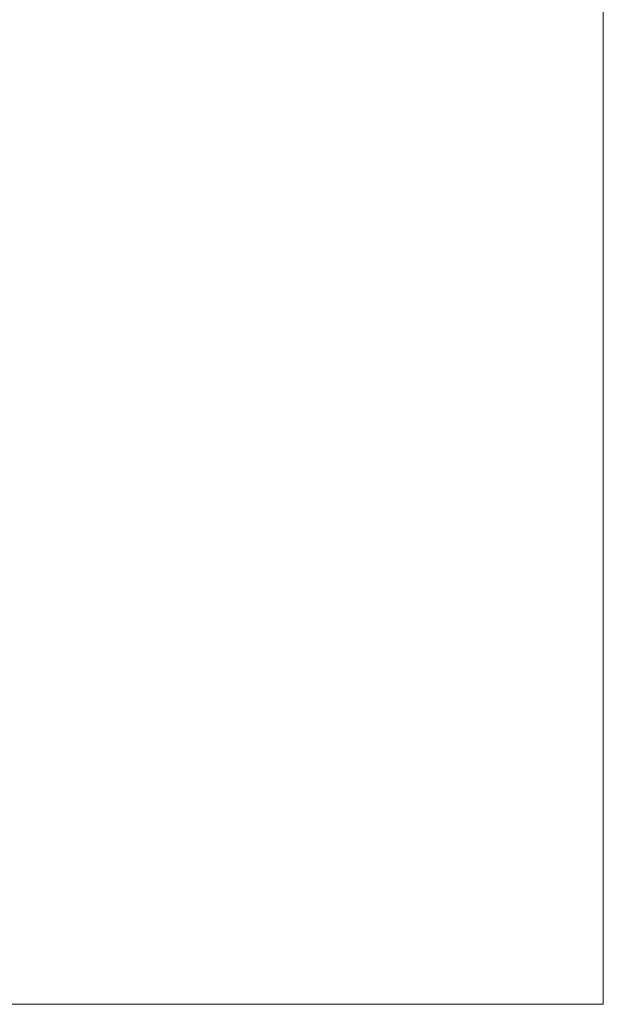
# Model space of a CAD drawing. Header units: inches. Extents: x 52 to 195, y 45 to 91.
# Tile 168 of 171: x 191.62 to 195.03, y 45.01 to 50.76. Entities that reach past the tile are written whole.
import ezdxf

# ---------------------------------------------------------------- set-up
doc = ezdxf.new("R2010")
doc.units = ezdxf.units.IN
doc.header["$MEASUREMENT"] = 0
doc.layers.add('A-FLOR-STRS', color=2, linetype='Continuous', lineweight=9)

# ---------------------------------------------------------------- blocks, each defined once
blk = doc.blocks.new('Stair - Stairs-303829-Preveiw')
at = {"layer": 'A-FLOR-STRS'}
mesh = blk.add_polyface(dxfattribs=at)
corners = [(195.0319, 91.0116, 67.8261), (184.0319, 91.0116, 67.8261), (184.0319, 45.0116, 67.8261), (195.0319, 45.0116, 67.8261)]
mesh.append_faces([[corners[k] for k in face] for face in [(3, 0, 1, 2)]])
mesh = blk.add_polyface(dxfattribs=at)
corners = [(195.0319, 91.0116, 65.8261), (195.0319, 45.0116, 65.8261), (184.0319, 45.0116, 65.8261), (184.0319, 91.0116, 65.8261)]
mesh.append_faces([[corners[k] for k in face] for face in [(1, 2, 3, 0)]])
mesh = blk.add_polyface(dxfattribs=at)
corners = [(195.0319, 91.0116, 67.8261), (195.0319, 45.0116, 67.8261), (195.0319, 45.0116, 65.8261), (195.0319, 91.0116, 65.8261)]
mesh.append_faces([[corners[k] for k in face] for face in [(0, 1, 2, 3)]])
mesh = blk.add_polyface(dxfattribs=at)
corners = [(195.0319, 45.0116, 67.8261), (184.0319, 45.0116, 67.8261), (184.0319, 45.0116, 65.8261), (195.0319, 45.0116, 65.8261)]
mesh.append_faces([[corners[k] for k in face] for face in [(3, 0, 1, 2)]])

msp = doc.modelspace()

# ---------------------------------------------------------------- block references
at = {"layer": 'A-FLOR-STRS'}
msp.add_blockref('Stair - Stairs-303829-Preveiw', (0, 0), dxfattribs=at)

doc.saveas('drawing.dxf')
